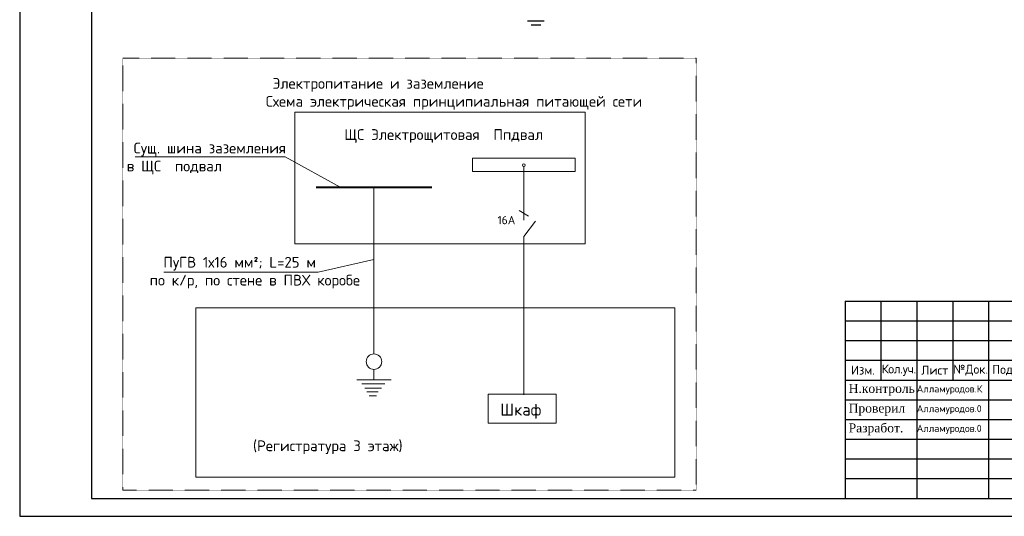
# Model space of a CAD drawing. Header units: millimetres. Extents: x -228268 to 1513407, y -439898 to -137408.
# Tile 77 of 128: x 234821 to 262259, y -306829 to -292982. Entities that reach past the tile are written whole.
import ezdxf

# ---------------------------------------------------------------- set-up
doc = ezdxf.new("R2010")
doc.units = ezdxf.units.MM
doc.linetypes.add('ACAD_ISO10W100', pattern=[18, 12, -3, 0, -3])
doc.linetypes.add('невидимая', pattern=[0.375, 0.25, -0.125])
doc.layers.add('Пожарная сигнализация', color=150, linetype='Continuous', lineweight=50)
doc.layers.add('ПС', color=1, linetype='ACAD_ISO10W100', lineweight=30)
doc.layers.add('Размер  АР', color=64, linetype='Continuous')
doc.layers.add('Штамп опасные', color=7, linetype='Continuous')
doc.styles.add('ISOCPEUR', font='isocpeur.ttf', dxfattribs={"height": 5})
doc.styles.get("Standard").update_dxf_attribs({"font": 'isocpeur.ttf'})
doc.styles.add('ViTEXT', font='isocpeur.ttf')

# ---------------------------------------------------------------- blocks, each defined once
blk = doc.blocks.new('*T419')
at = {"layer": 'Штамп опасные', "transparency": 16777216}
for p, q in [((0, 0), (18500, 0)), ((0, 0), (0, -5500)), ((1000, 0), (1000, -2200)), ((2000, 0), (2000, -5500)), ((3000, 0), (3000, -2200)), ((4000, 0), (4000, -5500)), ((5500, 0), (5500, -5500)), ((6500, 0), (6500, -5500)), ((16500, 0), (16500, -1100)), ((18500, 0), (18500, -5500)), ((0, -550), (6500, -550)), ((0, -1100), (18500, -1100)), ((0, -1650), (6500, -1650)), ((0, -2200), (13500, -2200)), ((13500, -2200), (13500, -2750)), ((15000, -2200), (15000, -3850)), ((16500, -2200), (16500, -3850)), ((0, -2750), (6500, -2750)), ((13500, -2750), (18500, -2750)), ((0, -3300), (6500, -3300)), ((0, -3850), (18500, -3850)), ((13500, -3850), (13500, -5500)), ((0, -4400), (6500, -4400)), ((0, -4950), (6500, -4950)), ((0, -5500), (18500, -5500))]:
    blk.add_line(p, q, dxfattribs=at)
at = {"layer": 'Штамп опасные', "color": 0, "linetype": 'ByBlock', "lineweight": -2, "transparency": 16777216}
for p, q in [((13500, -2200), (18500, -2200)), ((13500, -2750), (13500, -3850))]:
    blk.add_line(p, q, dxfattribs=at)
at = {"layer": 'Штамп опасные', "lineweight": 25, "transparency": 16777216, "attachment_point": 5, "style": 'ViTEXT'}
for s, insert, char_height, width in [('Изм.', (500, -1925), 250, 1000), ('{\\T0.95;Кол.уч.}', (1500, -1925), 250, 1000), ('Лист', (2500, -1925), 250, 1000), ('№Док.\\P', (3500, -1925), 250, 1000), ('Подпись', (4750, -1925), 250, 1500), ('Дата', (6000, -1925), 250, 1000), ('Стадия', (14250, -2475), 300, 1500), ('Лист', (15750, -2475), 300, 1500), ('Листов', (17500, -2475), 300, 2000), ('РП', (14250, -3300), 300, 1500), ('5', (17500, -3300), 300, 2000)]:
    blk.add_mtext(s, dxfattribs=dict(at, insert=insert, char_height=char_height, width=width))

msp = doc.modelspace()

# ---------------------------------------------------------------- linework, layer by layer
at = {"ltscale": 100, "transparency": 33554687}
for points in [[(234820.9, -306828.7), (276820.9, -306828.7), (276820.9, -277128.7), (234820.9, -277128.7)], [(236820.9, -306328.7), (276320.9, -306328.7), (276320.9, -277628.7), (236820.9, -277628.7)]]:
    msp.add_lwpolyline(points, close=True, dxfattribs=at)
at = {"layer": 'ПС', "color": 72, "lineweight": 30, "ltscale": 500, "transparency": 33554687}
for p, q in [((248970, -293013.2), (249436.4, -293013.2)), ((249074.5, -293129.8), (249340.7, -293129.8))]:
    msp.add_line(p, q, dxfattribs=at)
at = {"layer": 'Размер  АР', "color": 5, "linetype": 'невидимая', "lineweight": 18, "ltscale": 25}
msp.add_lwpolyline([(237695.6, -294058.8), (253668.1, -294058.8), (253668.1, -306095.7), (237695.6, -306095.7)], close=True, dxfattribs=at)
at = {"layer": 'Размер  АР', "color": 0, "lineweight": 18, "ltscale": 25}
for points in [[(242490.9, -295559.2), (250581.3, -295559.2), (250581.3, -299227.5), (242490.9, -299227.5)], [(247441.4, -296840.4), (250298.9, -296840.4), (250298.9, -297210.6), (247441.4, -297210.6)], [(239726.7, -301016.9), (253075.9, -301016.9), (253075.9, -305733.4), (239726.7, -305733.4)], [(247874.9, -303424.5), (249769.7, -303424.5), (249769.7, -304228.9), (247874.9, -304228.9)]]:
    msp.add_lwpolyline(points, close=True, dxfattribs=at)
for points in [[(243765.7, -297659.4), (242220.8, -296810.5), (238035.9, -296810.5)], [(248870.2, -297078.5), (248870.2, -298574)], [(244693.4, -297659.4), (244693.4, -302300.3)], [(248738.3, -298301), (248996.7, -298461.7)], [(248870.2, -299027.8), (249197.3, -298595.7)], [(248870.2, -299027.8), (248870.2, -303446.1)], [(244693.4, -299670.8), (243140.2, -300019.4), (238833.5, -300019.4)], [(244693.4, -302733.1), (244693.4, -303022.7)], [(244218.1, -303022.7), (245168.6, -303022.7)], [(244351.3, -303134.4), (244992.8, -303134.4)], [(244440.5, -303253.3), (244903.6, -303253.3)], [(244495.8, -303355.1), (244814.4, -303355.1)], [(244563.7, -303474), (244767.7, -303474)]]:
    msp.add_lwpolyline(points, dxfattribs=at)
at = {"layer": 'Размер  АР', "color": 0, "lineweight": 40, "ltscale": 25}
msp.add_lwpolyline([(246302, -297659.4), (243084.7, -297659.4)], dxfattribs=at)
at = {"layer": 'Размер  АР', "color": 0, "lineweight": 18, "ltscale": 25}
for centre, radius in [((248870.2, -297039.2), 39.2), ((244693.4, -302516.7), 216.4)]:
    msp.add_circle(centre, radius, dxfattribs=at)

# ---------------------------------------------------------------- block references
msp.add_blockref('*T419', (257820.9, -300828.7))

# ---------------------------------------------------------------- texts
at = {"lineweight": 5, "char_height": 300, "width": 16212.105, "attachment_point": 1, "style": 'ISOCPEUR'}
for s, insert in [(' Электропитание и заземление\\PСхема электрическая принципиальная питающей сети', (241678.1, -294608.4)), (' ЩС Электрощитовая  Ппдвал', (243674.2, -296035)), (' Сущ. шина заземления\\Pв ЩС  подвал', (237804.6, -296412.8)), ('  ПуГВ 1х16 мм²; L=25 м\\Pпо к/р, по стене в ПВХ коробе', (238442.6, -299594.3)), (' (Регистратура 3 этаж)', (241131.6, -304713))]:
    msp.add_mtext(s, dxfattribs=dict(at, insert=insert))
at = {"layer": 'Пожарная сигнализация', "color": 7, "lineweight": 20, "attachment_point": 1}
for s, insert, char_height, width in [('{\\fISOCPEUR|b0|i0|c204|p34;16А}', (248136.7, -298453), 233.153, 1192.956), ('{\\fISOCPEUR|b0|i0|c204|p34;Шкаф}', (248212.1, -303686.5), 333.076, 1704.222)]:
    msp.add_mtext(s, dxfattribs=dict(at, insert=insert, char_height=char_height, width=width))
at = {"layer": 'Штамп опасные', "lineweight": 25, "attachment_point": 4, "style": 'ViTEXT'}
for s, insert, char_height, width in [('{\\fTimes New Roman|b0|i0|c204|p18;\\C0;Н.контроль}', (257920.9, -303303.7), 250, 1800), ('Алламуродов.К', (259820.9, -303303.7), 200, 2000), ('{\\fTimes New Roman|b0|i0|c204|p18;\\C0;Проверил\\Ftxt|c204; }', (257920.9, -303853.7), 250, 1800), ('Алламуродов.0', (259820.9, -303853.7), 200, 2000), ('{\\fTimes New Roman|b0|i0|c204|p18;\\C0;Разработ.}', (257920.9, -304403.7), 250, 1800), ('Алламуродов.0', (259820.9, -304403.7), 200, 2000)]:
    msp.add_mtext(s, dxfattribs=dict(at, insert=insert, char_height=char_height, width=width))

doc.saveas('drawing.dxf')
